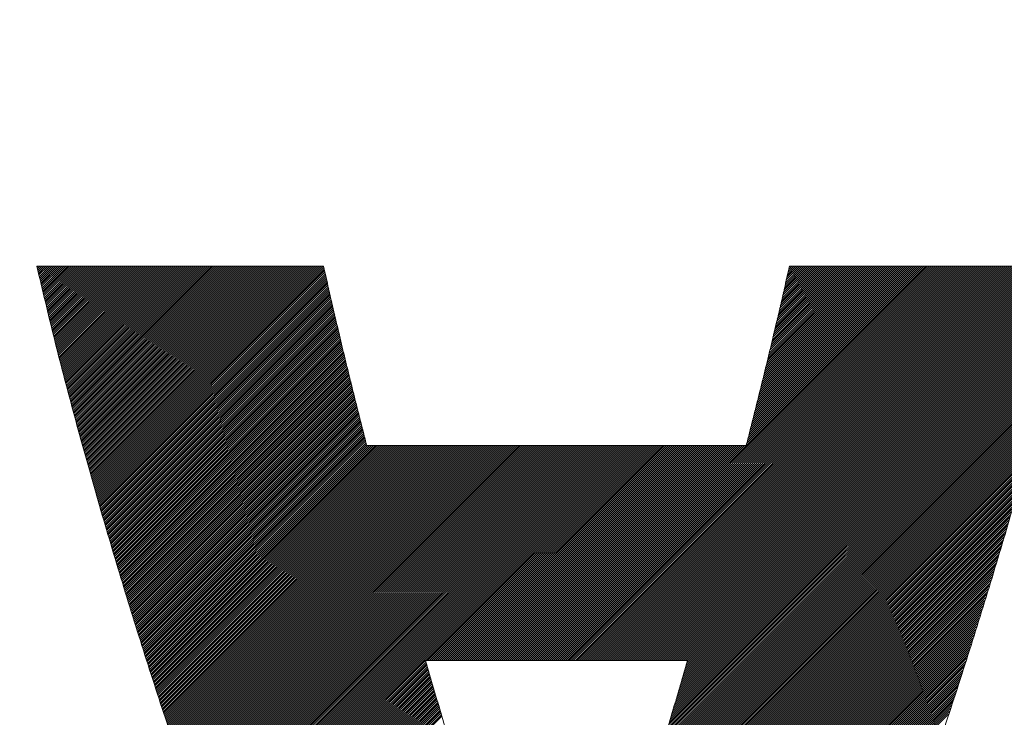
# Model space of a CAD drawing. Header units: millimetres. Extents: x 0 to 1733, y 0 to 1188.
# Tile 69 of 157: x 193.92 to 198.32, y 820.39 to 823.5. Entities that reach past the tile are written whole.
import ezdxf

# ---------------------------------------------------------------- set-up
doc = ezdxf.new("R2010")
doc.units = ezdxf.units.MM
doc.header["$LTSCALE"] = 0.727559
doc.layers.add('NoLayerName_001', color=7, linetype='Continuous')
doc.layers.add('NoLayerName_002', color=7, linetype='Continuous')

# ---------------------------------------------------------------- blocks, each defined once
blk = doc.blocks.new('JZB_0010')
at = {"layer": 'NoLayerName_002', "color": 7, "linetype": 'Continuous', "lineweight": 25}
for p, q in [((0.004, 4.8402), (0.0008, 4.837)), ((0.0129, 4.8402), (0.0025, 4.8298)), ((0.0218, 4.8402), (0.0042, 4.8227)), ((0.0307, 4.8402), (0.0059, 4.8155)), ((0.0396, 4.8402), (0.0077, 4.8083)), ((0.0485, 4.8402), (0.0094, 4.8011)), ((0.0574, 4.8402), (0.0111, 4.7939)), ((0.0663, 4.8402), (0.0128, 4.7867)), ((0.0752, 4.8402), (0.0146, 4.7796)), ((0.0841, 4.8402), (0.0163, 4.7724)), ((0.093, 4.8402), (0.018, 4.7652)), ((0.1019, 4.8402), (0.0198, 4.758)), ((0.1109, 4.8402), (0.0215, 4.7508)), ((0.1198, 4.8402), (0.0232, 4.7436)), ((0.1287, 4.8402), (0.0249, 4.7365)), ((0.1376, 4.8402), (0.0267, 4.7293)), ((0.1465, 4.8402), (0.0284, 4.7221)), ((0.1554, 4.8402), (0.0301, 4.7149)), ((0.1643, 4.8402), (0.0318, 4.7077)), ((0.1732, 4.8402), (0.0336, 4.7006)), ((0.1821, 4.8402), (0.0353, 4.6934)), ((0.191, 4.8402), (0.037, 4.6862)), ((0.1999, 4.8402), (0.0387, 4.679)), ((0.2088, 4.8402), (0.0405, 4.6718)), ((0.2178, 4.8402), (0.0422, 4.6646)), ((0.2267, 4.8402), (0.0439, 4.6575)), ((0.2356, 4.8402), (0.0456, 4.6503)), ((0.2445, 4.8402), (0.0474, 4.6431)), ((0.2534, 4.8402), (0.0491, 4.6359)), ((0.2623, 4.8402), (0.0508, 4.6287)), ((0.2712, 4.8402), (0.0525, 4.6216)), ((0.2801, 4.8402), (0.0543, 4.6144)), ((0.289, 4.8402), (0.056, 4.6072)), ((0.2979, 4.8402), (0.0577, 4.6)), ((0.3068, 4.8402), (0.0595, 4.5928)), ((0.3158, 4.8402), (0.0612, 4.5856)), ((0.3247, 4.8402), (0.0629, 4.5785)), ((0.3336, 4.8402), (0.0646, 4.5713)), ((0.3425, 4.8402), (0.0664, 4.5641)), ((0.3514, 4.8402), (0.0681, 4.5569)), ((0.3603, 4.8402), (0.0698, 4.5497)), ((0.3692, 4.8402), (0.0715, 4.5425)), ((0.3781, 4.8402), (0.0734, 4.5355)), ((0.387, 4.8402), (0.0752, 4.5284)), ((0.3959, 4.8402), (0.077, 4.5213)), ((0.4048, 4.8402), (0.0788, 4.5142)), ((0.4137, 4.8402), (0.0807, 4.5071)), ((0.4227, 4.8402), (0.0825, 4.5001)), ((0.4316, 4.8402), (0.0843, 4.493)), ((0.4405, 4.8402), (0.0862, 4.4859)), ((0.4494, 4.8402), (0.088, 4.4788)), ((0.4583, 4.8402), (0.0898, 4.4717)), ((0.4672, 4.8402), (0.0916, 4.4647)), ((0.4761, 4.8402), (0.0935, 4.4576)), ((0.485, 4.8402), (0.0953, 4.4505)), ((0.4939, 4.8402), (0.0971, 4.4434)), ((0.5028, 4.8402), (0.099, 4.4363)), ((0.5117, 4.8402), (0.1008, 4.4293)), ((0.5206, 4.8402), (0.1026, 4.4222)), ((0.5296, 4.8402), (0.1044, 4.4151)), ((0.5385, 4.8402), (0.1063, 4.408)), ((0.5474, 4.8402), (0.1081, 4.4009)), ((0.5563, 4.8402), (0.1099, 4.3939)), ((0.5652, 4.8402), (0.1118, 4.3868)), ((0.5741, 4.8402), (0.1136, 4.3797)), ((0.583, 4.8402), (0.1154, 4.3726)), ((0.5919, 4.8402), (0.1172, 4.3655)), ((0.6008, 4.8402), (0.1191, 4.3585)), ((0.6097, 4.8402), (0.1209, 4.3514)), ((0.6186, 4.8402), (0.1227, 4.3443)), ((0.6275, 4.8402), (0.1246, 4.3372)), ((0.6365, 4.8402), (0.1264, 4.3301)), ((0.6454, 4.8402), (0.1282, 4.3231)), ((0.6543, 4.8402), (0.13, 4.316)), ((0.6632, 4.8402), (0.1319, 4.3089)), ((0.6721, 4.8402), (0.1337, 4.3018)), ((0.681, 4.8402), (0.1355, 4.2947)), ((0.6899, 4.8402), (0.1374, 4.2877)), ((0.6988, 4.8402), (0.1392, 4.2806)), ((0.7077, 4.8402), (0.141, 4.2735)), ((0.7166, 4.8402), (0.1428, 4.2664)), ((0.7255, 4.8402), (0.1447, 4.2593)), ((0.7344, 4.8402), (0.1465, 4.2523)), ((0.7434, 4.8402), (0.1483, 4.2452)), ((0.7523, 4.8402), (0.1502, 4.2381)), ((0.7612, 4.8402), (0.1521, 4.2311)), ((0.7701, 4.8402), (0.154, 4.2242)), ((0.779, 4.8402), (0.156, 4.2172)), ((0.7879, 4.8402), (0.158, 4.2103)), ((0.7968, 4.8402), (0.1599, 4.2033)), ((0.8057, 4.8402), (0.1619, 4.1964)), ((0.8146, 4.8402), (0.1638, 4.1894)), ((0.8235, 4.8402), (0.1658, 4.1825)), ((0.8324, 4.8402), (0.1678, 4.1755)), ((0.8413, 4.8402), (0.1697, 4.1686)), ((0.8503, 4.8402), (0.1717, 4.1616)), ((0.8592, 4.8402), (0.1736, 4.1547)), ((0.8681, 4.8402), (0.1756, 4.1477)), ((0.877, 4.8402), (0.1776, 4.1408)), ((0.8859, 4.8402), (0.1795, 4.1338)), ((0.8948, 4.8402), (0.1815, 4.1269)), ((0.9037, 4.8402), (0.1834, 4.1199)), ((0.9126, 4.8402), (0.1854, 4.113)), ((0.9215, 4.8402), (0.1874, 4.106)), ((0.9304, 4.8402), (0.1893, 4.0991)), ((0.9393, 4.8402), (0.1913, 4.0922)), ((0.9482, 4.8402), (0.1932, 4.0852)), ((0.9572, 4.8402), (0.1952, 4.0783)), ((0.9661, 4.8402), (0.1972, 4.0713)), ((0.975, 4.8402), (0.1991, 4.0644)), ((0.9839, 4.8402), (0.2011, 4.0574)), ((0.9928, 4.8402), (0.203, 4.0505)), ((1.0017, 4.8402), (0.205, 4.0435)), ((1.0106, 4.8402), (0.207, 4.0366)), ((1.0195, 4.8402), (0.2089, 4.0296)), ((1.0284, 4.8402), (0.2109, 4.0227)), ((1.0373, 4.8402), (0.2128, 4.0157)), ((1.0462, 4.8402), (0.2148, 4.0088)), ((1.0552, 4.8402), (0.2168, 4.0018)), ((1.0641, 4.8402), (0.2187, 3.9949)), ((1.073, 4.8402), (0.2207, 3.9879)), ((1.0819, 4.8402), (0.2227, 3.981)), ((1.0908, 4.8402), (0.2246, 3.974)), ((1.0997, 4.8402), (0.2266, 3.9671)), ((1.1086, 4.8402), (0.2285, 3.9601)), ((1.1175, 4.8402), (0.2305, 3.9532)), ((1.1264, 4.8402), (0.2325, 3.9462)), ((1.1353, 4.8402), (0.2344, 3.9393)), ((1.1442, 4.8402), (0.2364, 3.9324)), ((1.1531, 4.8402), (0.2383, 3.9254)), ((1.1621, 4.8402), (0.2403, 3.9185)), ((1.171, 4.8402), (0.2423, 3.9115)), ((1.1799, 4.8402), (0.2442, 3.9046)), ((1.1888, 4.8402), (0.2462, 3.8976)), ((1.1977, 4.8402), (0.2481, 3.8907)), ((1.2066, 4.8402), (0.2501, 3.8837)), ((1.2155, 4.8402), (0.2521, 3.8768)), ((1.2244, 4.8402), (0.254, 3.8698)), ((1.2333, 4.8402), (0.256, 3.8629)), ((1.2422, 4.8402), (0.2579, 3.8559)), ((1.2511, 4.8402), (0.2599, 3.849)), ((1.26, 4.8402), (0.2619, 3.842)), ((1.269, 4.8402), (0.2638, 3.8351)), ((1.2779, 4.8402), (0.2658, 3.8281)), ((3.9682, 4.8402), (2.2081, 3.0801)), ((3.9771, 4.8402), (2.217, 3.0801)), ((3.986, 4.8402), (2.2259, 3.0801)), ((3.9949, 4.8402), (2.2348, 3.0801)), ((4.0038, 4.8402), (2.2437, 3.0801)), ((4.0128, 4.8402), (2.2526, 3.0801)), ((4.0217, 4.8402), (2.2615, 3.0801)), ((4.0306, 4.8402), (2.2704, 3.0801)), ((4.0395, 4.8402), (2.2793, 3.0801)), ((4.0484, 4.8402), (2.2882, 3.0801)), ((4.0573, 4.8402), (2.2972, 3.0801)), ((4.0662, 4.8402), (2.3061, 3.0801)), ((4.0751, 4.8402), (2.315, 3.0801)), ((4.084, 4.8402), (2.3239, 3.0801)), ((4.0929, 4.8402), (2.3328, 3.0801)), ((4.1018, 4.8402), (2.3417, 3.0801)), ((4.1107, 4.8402), (2.3506, 3.0801)), ((4.1197, 4.8402), (2.3595, 3.0801)), ((4.1286, 4.8402), (2.3684, 3.0801)), ((4.1375, 4.8402), (2.3773, 3.0801)), ((4.1464, 4.8402), (2.3862, 3.0801)), ((4.1553, 4.8402), (2.3951, 3.0801)), ((4.1642, 4.8402), (2.4041, 3.0801)), ((4.1731, 4.8402), (2.413, 3.0801)), ((4.182, 4.8402), (2.4219, 3.0801)), ((4.1909, 4.8402), (2.4308, 3.0801)), ((4.1998, 4.8402), (2.4397, 3.0801)), ((4.2087, 4.8402), (2.4486, 3.0801)), ((4.2176, 4.8402), (2.4575, 3.0801)), ((4.2266, 4.8402), (2.4664, 3.0801)), ((4.2355, 4.8402), (2.4753, 3.0801)), ((4.2444, 4.8402), (2.4842, 3.0801)), ((4.2533, 4.8402), (2.4931, 3.0801)), ((4.2622, 4.8402), (2.502, 3.0801)), ((4.2711, 4.8402), (2.511, 3.0801)), ((4.28, 4.8402), (2.5199, 3.0801)), ((4.2889, 4.8402), (2.5288, 3.0801)), ((4.2978, 4.8402), (2.5377, 3.0801)), ((4.3067, 4.8402), (2.5466, 3.0801)), ((4.3156, 4.8402), (2.5555, 3.0801)), ((4.3245, 4.8402), (2.5644, 3.0801)), ((4.3335, 4.8402), (2.5733, 3.0801)), ((4.3424, 4.8402), (2.5822, 3.0801)), ((4.3513, 4.8402), (2.5911, 3.0801)), ((4.3602, 4.8402), (2.6, 3.0801)), ((4.3691, 4.8402), (2.6089, 3.0801)), ((4.378, 4.8402), (2.6179, 3.0801)), ((4.3869, 4.8402), (2.6268, 3.0801)), ((4.3958, 4.8402), (2.6357, 3.0801)), ((4.4047, 4.8402), (2.6446, 3.0801)), ((4.4136, 4.8402), (2.6535, 3.0801)), ((4.4225, 4.8402), (2.6624, 3.0801)), ((4.4314, 4.8402), (2.6713, 3.0801)), ((4.4404, 4.8402), (2.6802, 3.0801)), ((4.4493, 4.8402), (2.6891, 3.0801)), ((4.4582, 4.8402), (2.698, 3.0801)), ((4.4671, 4.8402), (2.7069, 3.0801)), ((4.476, 4.8402), (2.7158, 3.0801)), ((4.4849, 4.8402), (2.7248, 3.0801)), ((4.4938, 4.8402), (2.7337, 3.0801)), ((4.5027, 4.8402), (2.7426, 3.0801)), ((4.5116, 4.8402), (2.7515, 3.0801)), ((4.5205, 4.8402), (2.7604, 3.0801)), ((4.5294, 4.8402), (2.7693, 3.0801)), ((4.5383, 4.8402), (2.7782, 3.0801)), ((4.5473, 4.8402), (2.7871, 3.0801)), ((4.5562, 4.8402), (2.796, 3.0801)), ((4.5651, 4.8402), (2.8049, 3.0801)), ((4.574, 4.8402), (2.8138, 3.0801)), ((4.5829, 4.8402), (2.8227, 3.0801)), ((4.5918, 4.8402), (2.8317, 3.0801)), ((4.6007, 4.8402), (2.8406, 3.0801)), ((4.6096, 4.8402), (2.8495, 3.0801)), ((4.6185, 4.8402), (2.8584, 3.0801)), ((4.6274, 4.8402), (2.8673, 3.0801)), ((4.6363, 4.8402), (2.8762, 3.0801)), ((3.9593, 4.8402), (3.1698, 4.0507)), ((3.9504, 4.8402), (3.1727, 4.0626)), ((3.9415, 4.8402), (3.1757, 4.0744)), ((3.9326, 4.8402), (3.1787, 4.0863)), ((3.9237, 4.8402), (3.1816, 4.0982)), ((3.9148, 4.8402), (3.1846, 4.11)), ((3.9058, 4.8402), (3.1875, 4.1219)), ((3.8969, 4.8402), (3.1905, 4.1338)), ((3.888, 4.8402), (3.1935, 4.1456)), ((3.8791, 4.8402), (3.1964, 4.1575)), ((3.8702, 4.8402), (3.1994, 4.1694)), ((3.8613, 4.8402), (3.2023, 4.1812)), ((3.8524, 4.8402), (3.2053, 4.1931)), ((3.8435, 4.8402), (3.2083, 4.205)), ((3.8346, 4.8402), (3.2112, 4.2168)), ((3.8257, 4.8402), (3.2142, 4.2287)), ((3.8168, 4.8402), (3.2171, 4.2406)), ((3.8079, 4.8402), (3.2201, 4.2524)), ((3.7989, 4.8402), (3.223, 4.2643)), ((3.79, 4.8402), (3.226, 4.2762)), ((3.7811, 4.8402), (3.229, 4.288)), ((3.7722, 4.8402), (3.2319, 4.2999)), ((3.7633, 4.8402), (3.2349, 4.3118)), ((3.7544, 4.8402), (3.2378, 4.3236)), ((3.7455, 4.8402), (3.2408, 4.3355)), ((3.7366, 4.8402), (3.2438, 4.3474)), ((3.7277, 4.8402), (3.2467, 4.3592)), ((3.7188, 4.8402), (3.2497, 4.3711)), ((3.7099, 4.8402), (3.2526, 4.383)), ((3.701, 4.8402), (3.2556, 4.3948)), ((3.692, 4.8402), (3.2585, 4.4067)), ((3.6831, 4.8402), (3.2615, 4.4186)), ((3.6742, 4.8402), (3.2645, 4.4304)), ((3.6653, 4.8402), (3.2674, 4.4423)), ((3.6564, 4.8402), (3.2703, 4.4541)), ((3.6475, 4.8402), (3.273, 4.4657)), ((3.6386, 4.8402), (3.2757, 4.4774)), ((3.6297, 4.8402), (3.2784, 4.489)), ((3.6208, 4.8402), (3.2811, 4.5006)), ((3.6119, 4.8402), (3.2838, 4.5122)), ((3.603, 4.8402), (3.2865, 4.5238)), ((3.5941, 4.8402), (3.2892, 4.5354)), ((3.5851, 4.8402), (3.2919, 4.547)), ((3.5762, 4.8402), (3.2946, 4.5586)), ((3.5673, 4.8402), (3.2973, 4.5702)), ((3.5584, 4.8402), (3.3, 4.5818)), ((3.5495, 4.8402), (3.3027, 4.5934)), ((3.5406, 4.8402), (3.3054, 4.605)), ((3.5317, 4.8402), (3.3081, 4.6166)), ((3.5228, 4.8402), (3.3108, 4.6282)), ((3.5139, 4.8402), (3.3135, 4.6398)), ((3.505, 4.8402), (3.3162, 4.6515)), ((3.4961, 4.8402), (3.3189, 4.6631)), ((3.4872, 4.8402), (3.3216, 4.6747)), ((3.4782, 4.8402), (3.3243, 4.6863)), ((3.4693, 4.8402), (3.327, 4.6979)), ((3.4604, 4.8402), (3.3297, 4.7095)), ((3.4515, 4.8402), (3.3324, 4.7211)), ((3.4426, 4.8402), (3.3351, 4.7327)), ((3.4337, 4.8402), (3.3378, 4.7443)), ((3.4248, 4.8402), (3.3405, 4.7559)), ((3.4159, 4.8402), (3.3432, 4.7675)), ((3.407, 4.8402), (3.3459, 4.7791)), ((3.3981, 4.8402), (3.3486, 4.7907)), ((3.3892, 4.8402), (3.3513, 4.8023)), ((3.3803, 4.8402), (3.354, 4.8139)), ((3.3713, 4.8402), (3.3567, 4.8256)), ((3.3624, 4.8402), (3.3594, 4.8372)), ((1.2813, 4.8347), (0.2677, 3.8212)), ((1.283, 4.8275), (0.2697, 3.8142)), ((1.2846, 4.8203), (0.2717, 3.8073)), ((1.2863, 4.813), (0.2736, 3.8003)), ((1.288, 4.8058), (0.2756, 3.7934)), ((1.2897, 4.7986), (0.2775, 3.7864)), ((4.6381, 4.833), (2.8851, 3.0801)), ((4.6352, 4.8213), (2.894, 3.0801)), ((4.6296, 4.7979), (2.902, 3.0702)), ((4.6324, 4.8096), (2.9029, 3.0801)), ((1.2914, 4.7913), (0.2795, 3.7795)), ((1.293, 4.7841), (0.2815, 3.7726)), ((1.2947, 4.7769), (0.2834, 3.7656)), ((1.2964, 4.7696), (0.2854, 3.7587)), ((1.2981, 4.7624), (0.2874, 3.7517)), ((1.2997, 4.7552), (0.2893, 3.7448)), ((1.3014, 4.748), (0.2913, 3.7378)), ((4.6183, 4.7509), (2.8871, 3.0197)), ((4.6212, 4.7627), (2.8908, 3.0323)), ((4.624, 4.7744), (2.8946, 3.045)), ((4.6268, 4.7861), (2.8983, 3.0576)), ((1.3031, 4.7407), (0.2932, 3.7309)), ((1.3048, 4.7335), (0.2952, 3.7239)), ((1.3064, 4.7263), (0.2972, 3.717)), ((1.3081, 4.719), (0.2991, 3.71)), ((1.3098, 4.7118), (0.3011, 3.7031)), ((1.3115, 4.7046), (0.303, 3.6961)), ((4.6071, 4.704), (2.8722, 2.9692)), ((4.6099, 4.7158), (2.8759, 2.9818)), ((4.6127, 4.7275), (2.8797, 2.9945)), ((4.6155, 4.7392), (2.8834, 3.0071)), ((1.3131, 4.6973), (0.305, 3.6892)), ((1.3148, 4.6901), (0.307, 3.6822)), ((1.3165, 4.6829), (0.3089, 3.6753)), ((1.3182, 4.6756), (0.3109, 3.6683)), ((1.3198, 4.6684), (0.3128, 3.6614)), ((1.3215, 4.6612), (0.3148, 3.6544)), ((4.5986, 4.6689), (2.8611, 2.9313)), ((4.6014, 4.6806), (2.8648, 2.9439)), ((4.6042, 4.6923), (2.8685, 2.9566)), ((1.3232, 4.6539), (0.3168, 3.6475)), ((1.3249, 4.6467), (0.3187, 3.6405)), ((1.3266, 4.6395), (0.3207, 3.6336)), ((1.3282, 4.6322), (0.3226, 3.6266)), ((1.3299, 4.625), (0.3246, 3.6197)), ((1.3316, 4.6178), (0.3266, 3.6128)), ((4.5873, 4.6219), (2.8462, 2.8808)), ((4.5902, 4.6337), (2.8499, 2.8934)), ((4.593, 4.6454), (2.8536, 2.906)), ((4.5958, 4.6571), (2.8573, 2.9187)), ((1.3333, 4.6105), (0.3285, 3.6058)), ((1.3349, 4.6033), (0.3305, 3.5989)), ((1.3366, 4.5961), (0.3326, 3.5921)), ((1.3383, 4.5888), (0.3348, 3.5853)), ((1.34, 4.5816), (0.3369, 3.5785)), ((1.3416, 4.5744), (0.339, 3.5717)), ((4.5761, 4.575), (2.8313, 2.8302)), ((4.5789, 4.5868), (2.835, 2.8429)), ((4.5817, 4.5985), (2.8387, 2.8555)), ((4.5845, 4.6102), (2.8424, 2.8681)), ((1.3433, 4.5671), (0.3411, 3.5649)), ((1.345, 4.5599), (0.3432, 3.5581)), ((1.3467, 4.5527), (0.3453, 3.5513)), ((1.3483, 4.5454), (0.3474, 3.5445)), ((1.35, 4.5382), (0.3495, 3.5377)), ((1.3517, 4.531), (0.3517, 3.5309)), ((4.5644, 4.5278), (2.8164, 2.7797)), ((4.5675, 4.5398), (2.8201, 2.7924)), ((4.5704, 4.5516), (2.8238, 2.805)), ((4.5732, 4.5633), (2.8275, 2.8176)), ((1.3534, 4.5238), (0.3538, 3.5241)), ((1.355, 4.5165), (0.3559, 3.5173)), ((1.3567, 4.5093), (0.358, 3.5106)), ((1.3584, 4.5021), (0.3601, 3.5038)), ((1.3601, 4.4948), (0.3622, 3.497)), ((1.3618, 4.4876), (0.3643, 3.4902)), ((4.5551, 4.4918), (2.8052, 2.7418)), ((4.5582, 4.5038), (2.8089, 2.7545)), ((4.5613, 4.5158), (2.8127, 2.7671)), ((1.3634, 4.4804), (0.3664, 3.4834)), ((1.3651, 4.4731), (0.3685, 3.4766)), ((1.3668, 4.4659), (0.3707, 3.4698)), ((1.3685, 4.4587), (0.3728, 3.463)), ((1.3701, 4.4514), (0.3749, 3.4562)), ((1.3719, 4.4443), (0.377, 3.4494)), ((4.5427, 4.4437), (2.7897, 2.6907)), ((4.5458, 4.4557), (2.7936, 2.7035)), ((4.5489, 4.4677), (2.7975, 2.7163)), ((4.552, 4.4797), (2.8015, 2.7292)), ((1.3737, 4.4372), (0.3791, 3.4426)), ((1.3755, 4.4301), (0.3812, 3.4358)), ((1.3773, 4.4229), (0.3833, 3.429)), ((1.379, 4.4158), (0.3854, 3.4222)), ((1.3808, 4.4087), (0.3876, 3.4154)), ((1.3826, 4.4015), (0.3897, 3.4086)), ((4.5334, 4.4077), (2.7779, 2.6522)), ((4.5365, 4.4197), (2.7818, 2.665)), ((4.5396, 4.4317), (2.7858, 2.6778)), ((1.3844, 4.3944), (0.3918, 3.4018)), ((1.3862, 4.3873), (0.3939, 3.395)), ((1.3879, 4.3801), (0.396, 3.3882)), ((1.3897, 4.373), (0.3981, 3.3814)), ((1.3915, 4.3659), (0.4002, 3.3746)), ((1.3933, 4.3588), (0.4023, 3.3678)), ((4.521, 4.3596), (2.7622, 2.6008)), ((4.5241, 4.3717), (2.7661, 2.6137)), ((4.5272, 4.3837), (2.77, 2.6265)), ((4.5303, 4.3957), (2.774, 2.6393)), ((1.395, 4.3516), (0.4045, 3.361)), ((1.3968, 4.3445), (0.4066, 3.3542)), ((1.3986, 4.3374), (0.4087, 3.3474)), ((1.4004, 4.3302), (0.4108, 3.3406)), ((1.4022, 4.3231), (0.4129, 3.3338)), ((1.4039, 4.316), (0.415, 3.3271)), ((1.4057, 4.3088), (0.4171, 3.3203)), ((4.5086, 4.3116), (2.7465, 2.5495)), ((4.5117, 4.3236), (2.7504, 2.5623)), ((4.5148, 4.3356), (2.7543, 2.5752)), ((4.5179, 4.3476), (2.7583, 2.588)), ((1.4075, 4.3017), (0.4192, 3.3135)), ((1.4093, 4.2946), (0.4214, 3.3067)), ((1.4111, 4.2875), (0.4235, 3.2999)), ((1.4128, 4.2803), (0.4256, 3.2931)), ((1.4146, 4.2732), (0.4277, 3.2863)), ((1.4164, 4.2661), (0.4298, 3.2795)), ((4.4993, 4.2756), (2.7347, 2.511)), ((4.5024, 4.2876), (2.7386, 2.5238)), ((4.5055, 4.2996), (2.7426, 2.5367)), ((1.4182, 4.2589), (0.4319, 3.2727)), ((1.4199, 4.2518), (0.434, 3.2659)), ((1.4217, 4.2447), (0.4361, 3.2591)), ((1.4235, 4.2375), (0.4383, 3.2523)), ((1.4253, 4.2304), (0.4404, 3.2455)), ((1.4271, 4.2233), (0.4425, 3.2387)), ((4.4866, 4.2273), (2.719, 2.4596)), ((4.49, 4.2396), (2.7229, 2.4725)), ((4.4931, 4.2516), (2.7269, 2.4853)), ((4.4962, 4.2636), (2.7308, 2.4981)), ((1.4288, 4.2162), (0.4446, 3.2319)), ((1.4306, 4.209), (0.4467, 3.2251)), ((1.4324, 4.2019), (0.4488, 3.2183)), ((1.4342, 4.1948), (0.4509, 3.2115)), ((1.4359, 4.1876), (0.453, 3.2047)), ((1.4377, 4.1805), (0.4551, 3.1979)), ((4.4726, 4.1776), (2.7033, 2.4083)), ((4.4761, 4.1901), (2.7072, 2.4211)), ((4.4796, 4.2025), (2.7112, 2.434)), ((4.4831, 4.2149), (2.7151, 2.4468)), ((1.4395, 4.1734), (0.4573, 3.1911)), ((1.4413, 4.1662), (0.4594, 3.1843)), ((1.4431, 4.1591), (0.4615, 3.1775)), ((1.4448, 4.152), (0.4636, 3.1707)), ((1.4466, 4.1449), (0.4657, 3.1639)), ((1.4484, 4.1377), (0.4678, 3.1571)), ((4.4621, 4.1404), (2.6913, 2.3696)), ((4.4656, 4.1528), (2.6955, 2.3826)), ((4.4691, 4.1652), (2.6994, 2.3955)), ((1.4502, 4.1306), (0.4699, 3.1504)), ((1.452, 4.1235), (0.472, 3.1436)), ((1.4537, 4.1163), (0.4742, 3.1368)), ((1.4555, 4.1092), (0.4763, 3.13)), ((1.4573, 4.1021), (0.4784, 3.1232)), ((1.4591, 4.0949), (0.4805, 3.1164)), ((4.4481, 4.0908), (2.6747, 2.3174)), ((4.4516, 4.1032), (2.6789, 2.3304)), ((4.4551, 4.1156), (2.683, 2.3435)), ((4.4586, 4.128), (2.6872, 2.3565)), ((1.4608, 4.0878), (0.4826, 3.1096)), ((1.4626, 4.0807), (0.4847, 3.1028)), ((1.4644, 4.0736), (0.4868, 3.096)), ((1.4662, 4.0664), (0.4889, 3.0892)), ((1.468, 4.0593), (0.4911, 3.0824)), ((1.4697, 4.0522), (0.4932, 3.0756)), ((1.4715, 4.045), (0.4953, 3.0688)), ((4.4376, 4.0535), (2.6623, 2.2782)), ((4.4411, 4.066), (2.6664, 2.2913)), ((4.4446, 4.0784), (2.6706, 2.3043)), ((1.4756, 4.0402), (0.4974, 3.062)), ((1.4845, 4.0402), (0.4995, 3.0552)), ((1.4934, 4.0402), (0.5016, 3.0484)), ((1.5023, 4.0402), (0.5037, 3.0416)), ((1.5112, 4.0402), (0.5058, 3.0348)), ((1.5201, 4.0402), (0.508, 3.028)), ((1.529, 4.0402), (0.5101, 3.0212)), ((1.5379, 4.0402), (0.5122, 3.0144)), ((1.5468, 4.0402), (0.5143, 3.0076)), ((1.5557, 4.0402), (0.5164, 3.0008)), ((1.5647, 4.0402), (0.5185, 2.994)), ((1.5736, 4.0402), (0.5206, 2.9872)), ((1.5825, 4.0402), (0.5227, 2.9804)), ((1.5914, 4.0402), (0.5249, 2.9736)), ((1.6003, 4.0402), (0.527, 2.9669)), ((1.6092, 4.0402), (0.5291, 2.9601)), ((1.6181, 4.0402), (0.5312, 2.9533)), ((1.627, 4.0402), (0.5334, 2.9466)), ((1.6359, 4.0402), (0.5357, 2.9399)), ((1.6448, 4.0402), (0.5379, 2.9333)), ((1.6537, 4.0402), (0.5402, 2.9266)), ((1.6626, 4.0402), (0.5424, 2.9199)), ((1.6716, 4.0402), (0.5447, 2.9133)), ((1.6805, 4.0402), (0.5469, 2.9066)), ((1.6894, 4.0402), (0.5492, 2.9)), ((1.6983, 4.0402), (0.5514, 2.8933)), ((1.7072, 4.0402), (0.5537, 2.8866)), ((1.7161, 4.0402), (0.5559, 2.88)), ((1.725, 4.0402), (0.5581, 2.8733)), ((1.7339, 4.0402), (0.5604, 2.8667)), ((1.7428, 4.0402), (0.5626, 2.86)), ((1.7517, 4.0402), (0.5649, 2.8533)), ((1.7606, 4.0402), (0.5671, 2.8467)), ((1.7696, 4.0402), (0.5694, 2.84)), ((1.7785, 4.0402), (0.5716, 2.8334)), ((1.7874, 4.0402), (0.5739, 2.8267)), ((1.7963, 4.0402), (0.5761, 2.82)), ((1.8052, 4.0402), (0.5784, 2.8134)), ((1.8141, 4.0402), (0.5806, 2.8067)), ((1.823, 4.0402), (0.5829, 2.8001)), ((1.8319, 4.0402), (0.5851, 2.7934)), ((1.8408, 4.0402), (0.5874, 2.7867)), ((1.8497, 4.0402), (0.5896, 2.7801)), ((1.8586, 4.0402), (0.5919, 2.7734)), ((1.8675, 4.0402), (0.5941, 2.7668)), ((1.8765, 4.0402), (0.5964, 2.7601)), ((1.8854, 4.0402), (0.5986, 2.7534)), ((1.8943, 4.0402), (0.6009, 2.7468)), ((1.9032, 4.0402), (0.6031, 2.7401)), ((1.9121, 4.0402), (0.6054, 2.7335)), ((1.921, 4.0402), (0.6076, 2.7268)), ((1.9299, 4.0402), (0.6099, 2.7201)), ((1.9388, 4.0402), (0.6121, 2.7135)), ((1.9477, 4.0402), (0.6144, 2.7068)), ((1.9566, 4.0402), (0.6166, 2.7002)), ((1.9655, 4.0402), (0.6188, 2.6935)), ((1.9744, 4.0402), (0.6211, 2.6868)), ((1.9834, 4.0402), (0.6233, 2.6802)), ((1.9923, 4.0402), (0.6256, 2.6735)), ((2.0012, 4.0402), (0.6278, 2.6669)), ((2.0101, 4.0402), (0.6301, 2.6602)), ((2.019, 4.0402), (0.6323, 2.6535)), ((2.0279, 4.0402), (0.6346, 2.6469)), ((2.0368, 4.0402), (0.6368, 2.6402)), ((2.0457, 4.0402), (0.6391, 2.6335)), ((2.0546, 4.0402), (0.6413, 2.6269)), ((2.0635, 4.0402), (0.6436, 2.6202)), ((2.0724, 4.0402), (0.6458, 2.6136)), ((2.0813, 4.0402), (0.6481, 2.6069)), ((2.0903, 4.0402), (0.6503, 2.6002)), ((2.0992, 4.0402), (0.6526, 2.5936)), ((2.1081, 4.0402), (0.6548, 2.5869)), ((2.117, 4.0402), (0.6571, 2.5803)), ((2.1259, 4.0402), (0.6593, 2.5736)), ((2.1348, 4.0402), (0.6616, 2.5669)), ((2.1437, 4.0402), (0.6638, 2.5603)), ((2.1526, 4.0402), (0.6661, 2.5536)), ((2.1615, 4.0402), (0.6683, 2.547)), ((2.1704, 4.0402), (0.6706, 2.5403)), ((2.1793, 4.0402), (0.6728, 2.5336)), ((2.1882, 4.0402), (0.6751, 2.527)), ((2.1972, 4.0402), (0.6773, 2.5203)), ((2.2061, 4.0402), (0.6795, 2.5137)), ((2.215, 4.0402), (0.6818, 2.507)), ((2.2239, 4.0402), (0.684, 2.5003)), ((2.2328, 4.0402), (0.6863, 2.4937)), ((2.2417, 4.0402), (0.6885, 2.487)), ((2.2506, 4.0402), (0.6908, 2.4804)), ((2.2595, 4.0402), (0.693, 2.4737)), ((2.2684, 4.0402), (0.6953, 2.467)), ((2.2773, 4.0402), (0.6975, 2.4604)), ((2.2862, 4.0402), (0.6998, 2.4537)), ((2.2951, 4.0402), (0.702, 2.4471)), ((2.3041, 4.0402), (0.7043, 2.4404)), ((2.313, 4.0402), (0.7065, 2.4337)), ((2.3219, 4.0402), (0.7088, 2.4271)), ((2.3308, 4.0402), (0.711, 2.4204)), ((2.3397, 4.0402), (0.7133, 2.4138)), ((2.3486, 4.0402), (0.7155, 2.4071)), ((2.3575, 4.0402), (0.7178, 2.4004)), ((2.3664, 4.0402), (0.72, 2.3938)), ((2.3753, 4.0402), (0.7223, 2.3871)), ((2.3842, 4.0402), (0.7245, 2.3805)), ((2.3931, 4.0402), (0.7268, 2.3738)), ((2.402, 4.0402), (0.729, 2.3671)), ((2.411, 4.0402), (0.7313, 2.3605)), ((2.4199, 4.0402), (0.7335, 2.3538)), ((2.4288, 4.0402), (0.7358, 2.3472)), ((2.4377, 4.0402), (0.738, 2.3405)), ((2.4466, 4.0402), (0.7403, 2.3338)), ((2.4555, 4.0402), (0.7425, 2.3272)), ((2.4644, 4.0402), (0.7447, 2.3205)), ((2.4733, 4.0402), (0.747, 2.3139)), ((2.4822, 4.0402), (0.7492, 2.3072)), ((2.4911, 4.0402), (0.7516, 2.3006)), ((2.5, 4.0402), (0.754, 2.2941)), ((2.509, 4.0402), (0.7563, 2.2876)), ((2.5179, 4.0402), (0.7587, 2.281)), ((2.5268, 4.0402), (0.7611, 2.2745)), ((2.5357, 4.0402), (0.7635, 2.268)), ((2.5446, 4.0402), (0.7659, 2.2615)), ((2.5535, 4.0402), (0.7682, 2.2549)), ((2.5624, 4.0402), (0.7706, 2.2484)), ((2.5713, 4.0402), (0.773, 2.2419)), ((2.5802, 4.0402), (0.7754, 2.2353)), ((2.5891, 4.0402), (0.7778, 2.2288)), ((2.598, 4.0402), (0.7801, 2.2223)), ((2.6069, 4.0402), (0.7825, 2.2158)), ((2.6159, 4.0402), (0.7849, 2.2092)), ((2.6248, 4.0402), (0.7873, 2.2027)), ((2.6337, 4.0402), (0.7897, 2.1962)), ((2.6426, 4.0402), (0.792, 2.1896)), ((2.6515, 4.0402), (0.7944, 2.1831)), ((2.6604, 4.0402), (0.7968, 2.1766)), ((2.6693, 4.0402), (0.7992, 2.17)), ((2.6782, 4.0402), (0.8016, 2.1635)), ((2.6871, 4.0402), (0.8039, 2.157)), ((2.696, 4.0402), (1.7359, 3.0801)), ((2.7049, 4.0402), (1.7448, 3.0801)), ((2.7138, 4.0402), (1.7537, 3.0801)), ((2.7228, 4.0402), (1.7626, 3.0801)), ((2.7317, 4.0402), (1.7716, 3.0801)), ((2.7406, 4.0402), (1.7805, 3.0801)), ((2.7495, 4.0402), (1.7894, 3.0801)), ((2.7584, 4.0402), (1.7983, 3.0801)), ((2.7673, 4.0402), (1.8072, 3.0801)), ((2.7762, 4.0402), (1.8161, 3.0801)), ((2.7851, 4.0402), (1.825, 3.0801)), ((2.794, 4.0402), (1.8339, 3.0801)), ((2.8029, 4.0402), (1.8428, 3.0801)), ((2.8118, 4.0402), (1.8517, 3.0801)), ((2.8207, 4.0402), (1.8606, 3.0801)), ((2.8297, 4.0402), (1.8695, 3.0801)), ((2.8386, 4.0402), (1.8785, 3.0801)), ((2.8475, 4.0402), (1.8874, 3.0801)), ((2.8564, 4.0402), (1.8963, 3.0801)), ((2.8653, 4.0402), (1.9052, 3.0801)), ((2.8742, 4.0402), (1.9141, 3.0801)), ((2.8831, 4.0402), (1.923, 3.0801)), ((2.892, 4.0402), (1.9319, 3.0801)), ((2.9009, 4.0402), (1.9408, 3.0801)), ((2.9098, 4.0402), (1.9497, 3.0801)), ((2.9187, 4.0402), (1.9586, 3.0801)), ((2.9276, 4.0402), (1.9675, 3.0801)), ((2.9366, 4.0402), (1.9764, 3.0801)), ((2.9455, 4.0402), (1.9854, 3.0801)), ((2.9544, 4.0402), (1.9943, 3.0801)), ((2.9633, 4.0402), (2.0032, 3.0801)), ((2.9722, 4.0402), (2.0121, 3.0801)), ((2.9811, 4.0402), (2.021, 3.0801)), ((2.99, 4.0402), (2.0299, 3.0801)), ((2.9989, 4.0402), (2.0388, 3.0801)), ((3.0078, 4.0402), (2.0477, 3.0801)), ((3.0167, 4.0402), (2.0566, 3.0801)), ((3.0256, 4.0402), (2.0655, 3.0801)), ((3.0345, 4.0402), (2.0744, 3.0801)), ((3.0435, 4.0402), (2.0833, 3.0801)), ((3.0524, 4.0402), (2.0923, 3.0801)), ((3.0613, 4.0402), (2.1012, 3.0801)), ((3.0702, 4.0402), (2.1101, 3.0801)), ((3.0791, 4.0402), (2.119, 3.0801)), ((3.088, 4.0402), (2.1279, 3.0801)), ((3.0969, 4.0402), (2.1368, 3.0801)), ((3.1058, 4.0402), (2.1457, 3.0801)), ((3.1147, 4.0402), (2.1546, 3.0801)), ((3.1236, 4.0402), (2.1635, 3.0801)), ((3.1325, 4.0402), (2.1724, 3.0801)), ((3.1414, 4.0402), (2.1813, 3.0801)), ((3.1504, 4.0402), (2.1903, 3.0801)), ((3.1593, 4.0402), (2.1992, 3.0801)), ((4.4236, 4.0039), (2.6457, 2.226)), ((4.4271, 4.0163), (2.6499, 2.2391)), ((4.4306, 4.0287), (2.654, 2.2521)), ((4.4341, 4.0411), (2.6582, 2.2652)), ((4.4131, 3.9667), (2.6333, 2.1868)), ((4.4166, 3.9791), (2.6374, 2.1999)), ((4.4201, 3.9915), (2.6416, 2.2129)), ((4.3991, 3.917), (2.6167, 2.1346)), ((4.4026, 3.9294), (2.6208, 2.1477)), ((4.4061, 3.9419), (2.625, 2.1607)), ((4.4096, 3.9543), (2.6291, 2.1738)), ((4.3886, 3.8798), (2.6043, 2.0955)), ((4.3921, 3.8922), (2.6084, 2.1085)), ((4.3956, 3.9046), (2.6126, 2.1216)), ((4.3746, 3.8302), (2.5877, 2.0432)), ((4.3781, 3.8426), (2.5918, 2.0563)), ((4.3816, 3.855), (2.596, 2.0694)), ((4.3851, 3.8674), (2.6001, 2.0824)), ((4.3606, 3.7805), (2.5703, 1.9902)), ((4.3641, 3.7929), (2.5747, 2.0035)), ((4.3676, 3.8053), (2.579, 2.0168)), ((4.3711, 3.8178), (2.5834, 2.0301)), ((4.3501, 3.7433), (2.5571, 1.9503)), ((4.3536, 3.7557), (2.5615, 1.9636)), ((4.3571, 3.7681), (2.5659, 1.9769)), ((4.3361, 3.6936), (2.5396, 1.8971)), ((4.3396, 3.7061), (2.5439, 1.9104)), ((4.3431, 3.7185), (2.5483, 1.9237)), ((4.3466, 3.7309), (2.5527, 1.937)), ((4.3256, 3.6564), (2.5264, 1.8572)), ((4.3291, 3.6688), (2.5308, 1.8705)), ((4.3326, 3.6812), (2.5352, 1.8838)), ((4.3116, 3.6068), (2.5088, 1.8041)), ((4.3151, 3.6192), (2.5132, 1.8174)), ((4.3186, 3.6316), (2.5176, 1.8306)), ((4.3221, 3.644), (2.522, 1.8439)), ((4.2998, 3.5683), (2.4957, 1.7642)), ((4.3038, 3.5812), (2.5001, 1.7775)), ((4.3078, 3.5941), (2.5045, 1.7908)), ((4.2877, 3.5295), (2.4825, 1.7243)), ((4.2917, 3.5424), (2.4869, 1.7376)), ((4.2957, 3.5553), (2.4913, 1.7509)), ((4.2717, 3.4778), (2.4645, 1.6706)), ((4.2757, 3.4907), (2.4691, 1.6842)), ((4.2797, 3.5036), (2.4737, 1.6977)), ((4.2837, 3.5166), (2.4781, 1.711)), ((4.2596, 3.439), (2.4505, 1.6299)), ((4.2636, 3.4519), (2.4551, 1.6435)), ((4.2676, 3.4649), (2.4598, 1.657)), ((4.2435, 3.3873), (2.4318, 1.5756)), ((4.2476, 3.4002), (2.4365, 1.5892)), ((4.2516, 3.4132), (2.4412, 1.6027)), ((4.2556, 3.4261), (2.4458, 1.6163)), ((4.2315, 3.3485), (2.4178, 1.5349)), ((4.2355, 3.3615), (2.4225, 1.5485)), ((4.2395, 3.3744), (2.4272, 1.562)), ((4.2194, 3.3098), (2.4038, 1.4942)), ((4.2235, 3.3227), (2.4085, 1.5077)), ((4.2275, 3.3356), (2.4132, 1.5213)), ((4.2034, 3.2581), (2.3852, 1.4399)), ((4.2074, 3.271), (2.3899, 1.4535)), ((4.2114, 3.2839), (2.3945, 1.467)), ((4.2154, 3.2968), (2.3992, 1.4806)), ((4.1913, 3.2193), (2.3712, 1.3992)), ((4.1953, 3.2322), (2.3759, 1.4127)), ((4.1994, 3.2451), (2.3805, 1.4263)), ((4.1753, 3.1676), (2.3523, 1.3446)), ((4.1793, 3.1805), (2.3572, 1.3584)), ((4.1833, 3.1934), (2.3619, 1.372)), ((4.1873, 3.2064), (2.3665, 1.3856)), ((4.1632, 3.1288), (2.3377, 1.3033)), ((4.1672, 3.1417), (2.3426, 1.3171)), ((4.1712, 3.1547), (2.3475, 1.3309)), ((1.7354, 3.0795), (0.8063, 2.1505)), ((4.1512, 3.09), (2.3231, 1.262)), ((4.1552, 3.103), (2.328, 1.2758)), ((4.1592, 3.1159), (2.3329, 1.2896)), ((1.7374, 3.0726), (0.8087, 2.1439)), ((1.7394, 3.0657), (0.8111, 2.1374)), ((1.7414, 3.0588), (0.8134, 2.1309)), ((1.7434, 3.0519), (0.8158, 2.1243)), ((1.7454, 3.045), (0.8182, 2.1178)), ((1.7474, 3.0381), (0.8206, 2.1113)), ((4.1471, 3.0771), (1.4964, 0.4264)), ((4.1431, 3.0642), (1.4992, 0.4203)), ((4.1391, 3.0513), (1.502, 0.4142)), ((4.1351, 3.0383), (1.5048, 0.4081)), ((1.7494, 3.0312), (0.823, 2.1048)), ((1.7514, 3.0243), (0.8253, 2.0982)), ((1.7534, 3.0174), (0.8277, 2.0917)), ((1.7554, 3.0105), (0.8301, 2.0852)), ((1.7575, 3.0036), (0.8325, 2.0786)), ((1.7595, 2.9967), (0.8349, 2.0721)), ((1.7615, 2.9898), (0.8372, 2.0656)), ((4.1311, 3.0254), (1.5076, 0.402)), ((4.1271, 3.0125), (1.5104, 0.3959)), ((4.123, 2.9996), (1.5132, 0.3897)), ((1.7635, 2.983), (0.8396, 2.0591)), ((1.7655, 2.9761), (0.842, 2.0525)), ((1.7676, 2.9692), (0.8444, 2.046)), ((1.7696, 2.9623), (0.8468, 2.0395)), ((1.7716, 2.9554), (0.8491, 2.0329)), ((1.7736, 2.9485), (0.8515, 2.0264)), ((4.119, 2.9866), (1.516, 0.3836)), ((4.115, 2.9737), (1.5188, 0.3775)), ((4.111, 2.9608), (1.5216, 0.3714)), ((4.1068, 2.9477), (1.5244, 0.3653)), ((1.7757, 2.9416), (0.8539, 2.0199)), ((1.7777, 2.9348), (0.8563, 2.0134)), ((1.7797, 2.9279), (0.8587, 2.0068)), ((1.7817, 2.921), (0.861, 2.0003)), ((1.7837, 2.9141), (0.8634, 1.9938)), ((1.7858, 2.9072), (0.8658, 1.9872)), ((4.1023, 2.9342), (1.5273, 0.3592)), ((4.0977, 2.9208), (1.5301, 0.3531)), ((4.0932, 2.9073), (1.5329, 0.347)), ((1.7878, 2.9003), (0.8682, 1.9807)), ((1.7898, 2.8934), (0.8706, 1.9742)), ((1.7918, 2.8866), (0.8729, 1.9676)), ((1.7939, 2.8797), (0.8753, 1.9611)), ((1.7959, 2.8728), (0.8777, 1.9546)), ((1.7979, 2.8659), (0.8801, 1.9481)), ((1.7999, 2.859), (0.8825, 1.9415)), ((4.0886, 2.8939), (1.5357, 0.3409)), ((4.0841, 2.8804), (1.5385, 0.3348)), ((4.0796, 2.867), (1.5413, 0.3287)), ((1.8019, 2.8521), (0.8848, 1.935)), ((1.804, 2.8453), (0.8872, 1.9285)), ((1.8061, 2.8384), (0.8896, 1.9219)), ((1.8081, 2.8316), (0.892, 1.9154)), ((4.075, 2.8536), (1.5441, 0.3226)), ((4.0705, 2.8401), (1.5469, 0.3165))]:
    blk.add_line(p, q, dxfattribs=at)
at = {"layer": 'NoLayerName_002', "color": 7, "linetype": 'Continuous', "lineweight": 13}
for points in [[(1.28, 4.8402), (1.0667, 4.8402), (0.64, 4.8402), (0.2133, 4.8402), (0, 4.8402)], [(4.6398, 4.8402), (4.4265, 4.8402), (3.9999, 4.8402), (3.5734, 4.8402), (3.3601, 4.8402)], [(3.1672, 4.0402), (2.8848, 4.0402), (2.3199, 4.0402), (1.7551, 4.0402), (1.4727, 4.0402)], [(1.7352, 3.0801), (1.9302, 3.0801), (2.3201, 3.0801), (2.71, 3.0801), (2.9049, 3.0801)]]:
    blk.add_open_spline(points, degree=3, dxfattribs=at)
for points, knots in [([(0, 4.8402), (0.0255, 4.7342), (0.0762, 4.5179), (0.1621, 4.1904), (0.2551, 3.8545), (0.3553, 3.513), (0.4617, 3.168), (0.5733, 2.822), (0.6894, 2.4772), (0.8091, 2.136), (0.9315, 1.8008), (1.0558, 1.4739), (1.1812, 1.1577), (1.3066, 0.8544), (1.4317, 0.5666), (1.5543, 0.296), (1.6394, 0.1237), (1.6799, 0.0401)], [0, 0, 0, 0, 0.327103, 0.666482, 1.015745, 1.372484, 1.734278, 2.098697, 2.463304, 2.82566, 3.183326, 3.533864, 3.874841, 4.203831, 4.518422, 4.816221, 5.094863, 5.094863, 5.094863, 5.094863]), ([(1.4727, 4.0402), (1.4679, 4.0589), (1.4583, 4.0962), (1.4442, 4.152), (1.4302, 4.2074), (1.4164, 4.2625), (1.4029, 4.3172), (1.3895, 4.3715), (1.3764, 4.4254), (1.3635, 4.4788), (1.3509, 4.5319), (1.3385, 4.5844), (1.3263, 4.6365), (1.3143, 4.6882), (1.3027, 4.7393), (1.2912, 4.7899), (1.2838, 4.8235), (1.28, 4.8402)], [0, 0, 0, 0, 0.0579419, 0.1155093, 0.1726872, 0.2294603, 0.2858137, 0.3417323, 0.397201, 0.4522048, 0.5067287, 0.5607576, 0.6142766, 0.6672706, 0.7197247, 0.7716239, 0.8229534, 0.8229534, 0.8229534, 0.8229534]), ([(2.9599, 0.0401), (3.0004, 0.1237), (3.0856, 0.296), (3.2082, 0.5666), (3.3332, 0.8544), (3.4587, 1.1577), (3.5841, 1.4739), (3.7084, 1.8008), (3.8308, 2.136), (3.9505, 2.4772), (4.0666, 2.822), (4.1782, 3.168), (4.2845, 3.513), (4.3847, 3.8545), (4.4777, 4.1904), (4.5636, 4.5179), (4.6143, 4.7342), (4.6398, 4.8402)], [0, 0, 0, 0, 0.278658, 0.576469, 0.891067, 1.220061, 1.561039, 1.911576, 2.26924, 2.631593, 2.996195, 3.360609, 3.722399, 4.079134, 4.428395, 4.767771, 5.094874, 5.094874, 5.094874, 5.094874]), ([(3.3601, 4.8402), (3.3563, 4.8235), (3.3488, 4.7899), (3.3373, 4.7393), (3.3256, 4.6882), (3.3136, 4.6365), (3.3014, 4.5844), (3.289, 4.5319), (3.2763, 4.4788), (3.2634, 4.4254), (3.2503, 4.3715), (3.237, 4.3172), (3.2234, 4.2625), (3.2097, 4.2074), (3.1957, 4.152), (3.1815, 4.0962), (3.172, 4.0589), (3.1672, 4.0402)], [0, 0, 0, 0, 0.0513429, 0.1032539, 0.1557182, 0.2087207, 0.2622466, 0.316281, 0.3708088, 0.4258152, 0.4812852, 0.5372038, 0.593556, 0.6503269, 0.7075014, 0.7650646, 0.8230014, 0.8230014, 0.8230014, 0.8230014]), ([(2.9049, 3.0801), (2.8929, 3.0388), (2.8689, 2.9561), (2.8323, 2.8321), (2.7952, 2.7079), (2.7575, 2.5837), (2.7195, 2.4597), (2.6809, 2.3359), (2.642, 2.2124), (2.6027, 2.0895), (2.5631, 1.9672), (2.5232, 1.8458), (2.483, 1.7246), (2.4426, 1.6066), (2.402, 1.4818), (2.3612, 1.3876), (2.3199, 1.1863), (2.2788, 1.3876), (2.238, 1.4818), (2.1974, 1.6066), (2.157, 1.7246), (2.1168, 1.8458), (2.0769, 1.9672), (2.0373, 2.0895), (1.998, 2.2124), (1.9591, 2.3359), (1.9206, 2.4597), (1.8825, 2.5837), (1.8449, 2.7079), (1.8078, 2.8321), (1.7712, 2.9561), (1.7472, 3.0388), (1.7352, 3.0801)], [0, 0, 0, 0, 0.128961, 0.258325, 0.387964, 0.517751, 0.647556, 0.777253, 0.906714, 1.035811, 1.164415, 1.292401, 1.41964, 1.546006, 1.67137, 1.795607, 1.91859, 2.04156, 2.165787, 2.291143, 2.417503, 2.544737, 2.67272, 2.801322, 2.930417, 3.059876, 3.189572, 3.319376, 3.44916, 3.578797, 3.708157, 3.837112, 3.837112, 3.837112, 3.837112])]:
    blk.add_open_spline(points, degree=3, knots=knots, dxfattribs=at)

msp = doc.modelspace()

# ---------------------------------------------------------------- linework, layer by layer
at = {"layer": 'NoLayerName_001', "color": 7, "linetype": 'Continuous', "lineweight": 25}
for centre, radius, start, end in [((210, 820), 39.49999901, 318.330134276, 270), ((210, 819.99999775), 38, 319.685090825, 270.721473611), ((210, 820), 37.99999905, 319.685090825, 270.716215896)]:
    msp.add_arc(centre, radius, start, end, dxfattribs=at)

# ---------------------------------------------------------------- block references
at = {"layer": 'NoLayerName_001'}
msp.add_blockref('JZB_0010', (194.00004578, 817.55944824), dxfattribs=at)

doc.saveas('drawing.dxf')
